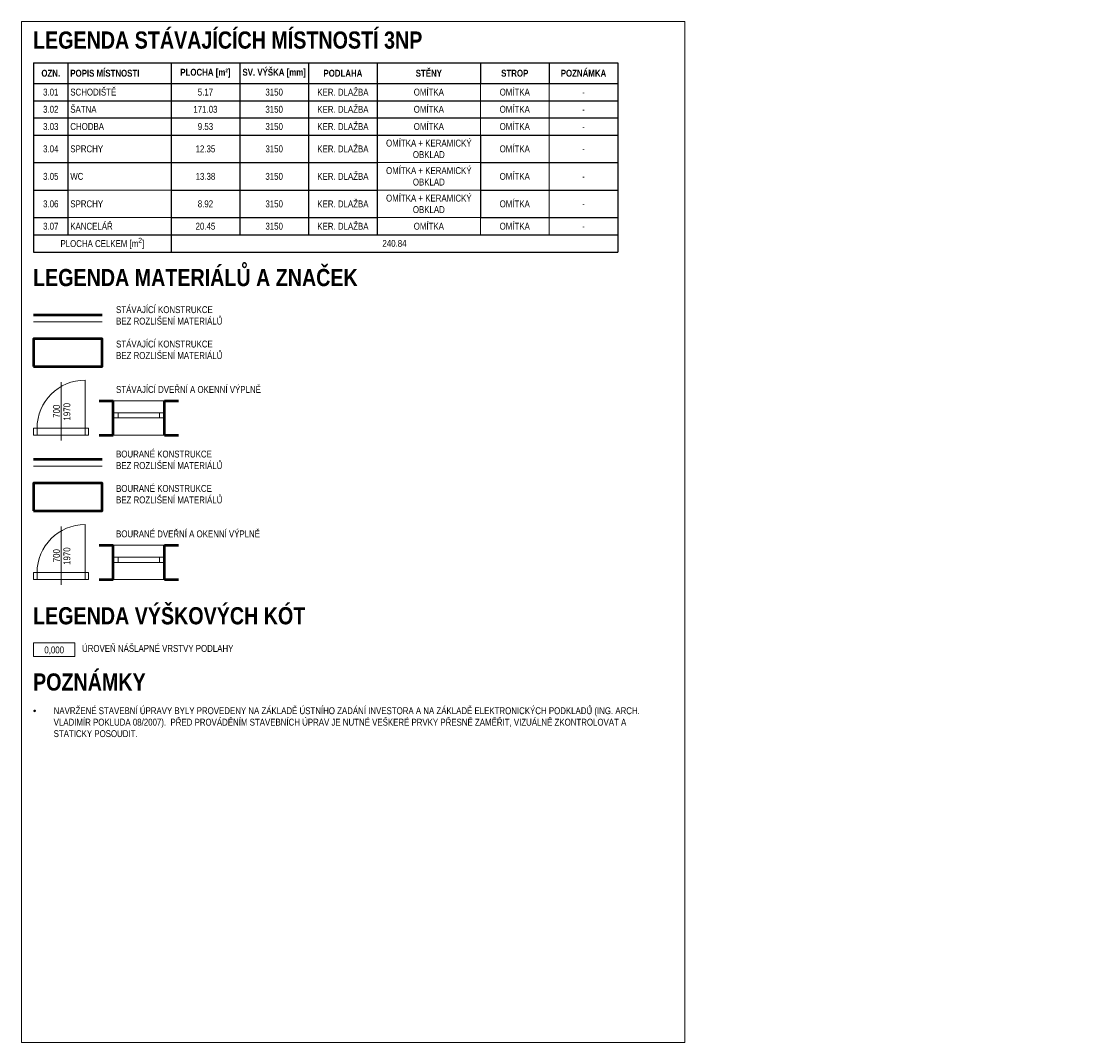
# Model space of a CAD drawing. Header units: millimetres. Extents: x 26475 to 167985, y -34926 to 83462.
# Tile 18 of 19: x 136763 to 152374, y 62214 to 77064. Entities that reach past the tile are written whole.
import ezdxf
from ezdxf.enums import TextEntityAlignment as Align

# ---------------------------------------------------------------- set-up
doc = ezdxf.new("R2010")
doc.units = ezdxf.units.MM
doc.header["$LTSCALE"] = 400
doc.layers.get('0').update_dxf_attribs({"color": 250})
for name, color, linetype, lineweight in [('B_pohled', 7, 'Continuous', 18), ('B_výplně otvorů', 7, 'Continuous', 18), ('B_řez', 7, 'Continuous', 50), ('N_kóty_výškové', 160, 'Continuous', 13), ('N_legenda', 7, 'Continuous', 13), ('S_tenká', 120, 'Continuous', 18), ('S_tlustá', 220, 'Continuous', 50), ('S_výplně otvorů', 84, 'Continuous', 18)]:
    doc.layers.add(name, color=color, linetype=linetype, lineweight=lineweight)
doc.layers.add('X_pomocná', color=40, linetype='Continuous', lineweight=70, plot=False)
doc.styles.add('Arial CE', font='ARIALN.TTF')
doc.styles.add('AT_Nadpis 1', font='ARIALN.TTF', dxfattribs={"height": 250})
doc.styles.get("Standard").update_dxf_attribs({"font": 'ARIALN.TTF'})

# ---------------------------------------------------------------- blocks, each defined once
blk = doc.blocks.new('*U86')
at = {"color": 0}
for p, q in [((0, 75), (750, 75)), ((0, 75), (0, 0)), ((0, 0), (750, 0)), ((75, 75), (75, 0)), ((675, 0), (675, 75)), ((750, 0), (750, 75))]:
    blk.add_line(p, q, dxfattribs=at)
blk = doc.blocks.new('*U89')
at = {"linetype": 'ByBlock'}
for p, q in [((350, 100), (350, 800)), ((-350, 100), (-400, 100)), ((-350, 0), (-400, 0)), ((-350, 100), (-350, 0)), ((350, 0), (350, 100)), ((400, 100), (350, 100)), ((400, 0), (350, 0))]:
    blk.add_line(p, q, dxfattribs=at)
for p, q in [((0, -78), (0, 771)), ((-400, 100), (-400, 0)), ((400, 100), (400, 0))]:
    blk.add_line(p, q)
at = {"linetype": 'Continuous'}
for p, q in [((350, 100), (-350, 100)), ((350, 0), (-350, 0))]:
    blk.add_line(p, q, dxfattribs=at)
at = {"linetype": 'ByBlock'}
blk.add_arc((350, 100), 700, 90, 180, dxfattribs=at)
at = {"flags": 8}
blk.add_attdef('SIRKA', text='', height=100, rotation=90, dxfattribs=at).set_placement((13, 348), align=Align.BOTTOM_CENTER)
blk.add_attdef('VYSKA', text='', height=100, rotation=90, dxfattribs=at).set_placement((35, 340), align=Align.TOP_CENTER)
blk = doc.blocks.new('*U87')
at = {"linetype": 'ByBlock'}
for p, q in [((350, 100), (350, 800)), ((-350, 100), (-400, 100)), ((-350, 0), (-400, 0)), ((-350, 100), (-350, 0)), ((350, 0), (350, 100)), ((400, 100), (350, 100)), ((400, 0), (350, 0))]:
    blk.add_line(p, q, dxfattribs=at)
for p, q in [((0, -78), (0, 771)), ((-400, 100), (-400, 0)), ((400, 100), (400, 0))]:
    blk.add_line(p, q)
at = {"linetype": 'Continuous'}
for p, q in [((350, 100), (-350, 100)), ((350, 0), (-350, 0))]:
    blk.add_line(p, q, dxfattribs=at)
at = {"linetype": 'ByBlock'}
blk.add_arc((350, 100), 700, 90, 180, dxfattribs=at)
at = {"flags": 8}
blk.add_attdef('SIRKA', text='', height=100, rotation=90, dxfattribs=at).set_placement((13, 348), align=Align.BOTTOM_CENTER)
blk.add_attdef('VYSKA', text='', height=100, rotation=90, dxfattribs=at).set_placement((35, 340), align=Align.TOP_CENTER)
blk = doc.blocks.new('*T108')
at = {"layer": 'N_legenda', "color": 0, "lineweight": -2, "transparency": 16777216}
for p, q in [((0, 0), (8500, 0)), ((0, 0), (0, -2750)), ((500, 0), (500, -2500)), ((2000, 0), (2000, -2750)), ((3000, 0), (3000, -2500)), ((4000, 0), (4000, -2500)), ((5000, 0), (5000, -2500)), ((6500, 0), (6500, -300)), ((7500, 0), (7500, -300)), ((8500, 0), (8500, -2750)), ((0, -300), (8500, -300)), ((0, -550), (8500, -550)), ((0, -800), (8500, -800)), ((0, -1050), (8500, -1050)), ((6500, -1050), (6500, -2250)), ((0, -1450), (5000, -1450)), ((6500, -1450), (8500, -1450)), ((0, -1850), (500, -1850)), ((2000, -1850), (5000, -1850)), ((6500, -1850), (8500, -1850)), ((0, -2250), (500, -2250)), ((2000, -2250), (5000, -2250)), ((6500, -2250), (8500, -2250)), ((0, -2500), (8500, -2500)), ((0, -2750), (8500, -2750))]:
    blk.add_line(p, q, dxfattribs=at)
at = {"layer": 'N_legenda', "transparency": 16777216}
for p, q in [((6500, -300), (6500, -1050)), ((7500, -300), (7500, -2500)), ((5000, -1450), (6500, -1450)), ((500, -1850), (2000, -1850)), ((5000, -1850), (6500, -1850)), ((500, -2250), (2000, -2250)), ((5000, -2250), (6500, -2250)), ((6500, -2250), (6500, -2500))]:
    blk.add_line(p, q, dxfattribs=at)
at = {"layer": 'N_legenda', "transparency": 16777216, "char_height": 100}
for s, insert, width, attachment_point in [('\\A1;{\\fArial Narrow|b1|i0|c238|p34;SV. VÝŠKA [mm]}', (3500, -150), 995.5, 5), ('{\\fArial Narrow|b1|i0|c238|p34; POPIS MÍSTNOSTI}', (502.25, -150), 1495.5, 4), ('\\A1;{\\fArial Narrow|b1|i0|c238|p34;PLOCHA [m²]}', (2500, -150), 995.5, 5), ('{\\fArial Narrow|b1|i0|c238|p34;PODLAHA}', (4500, -150), 995.5, 5), ('{\\fArial Narrow|b1|i0|c238|p34;STĚNY}', (5750, -150), 1495.5, 5), ('{\\fArial Narrow|b1|i0|c238|p34;STROP}', (7000, -150), 995.5, 5), ('{\\fArial Narrow|b1|i0|c238|p34;POZNÁMKA}', (8000, -150), 995.5, 5), ('3.01', (250, -425), 495.5, 5), (' SCHODIŠTĚ', (502.25, -425), 1495.5, 4), ('5.17', (2500, -425), 995.5, 5), ('3150', (3500, -425), 995.5, 5), ('KER. DLAŽBA', (4500, -425), 995.5, 5), ('OMÍTKA', (5750, -425), 1495.5, 5), ('OMÍTKA', (7000, -425), 995.5, 5), ('-', (8000, -425), 995.5, 5), (' ŠATNA', (502.25, -675), 1495.5, 4), ('171.03', (2500, -675), 995.5, 5), ('3150', (3500, -675), 995.5, 5), ('KER. DLAŽBA', (4500, -675), 995.5, 5), ('OMÍTKA', (5750, -675), 1495.5, 5), ('OMÍTKA', (7000, -675), 995.5, 5), ('-', (8000, -675), 995.5, 5), (' CHODBA', (502.25, -925), 1495.5, 4), ('9.53', (2500, -925), 995.5, 5), ('3150', (3500, -925), 995.5, 5), ('KER. DLAŽBA', (4500, -925), 995.5, 5), ('OMÍTKA', (5750, -925), 1495.5, 5), ('OMÍTKA', (7000, -925), 995.5, 5), ('-', (8000, -925), 995.5, 5), ('OMÍTKA + KERAMICKÝ OBKLAD', (5750, -1250), 1495.5, 5), (' SPRCHY', (502.25, -1250), 1495.5, 4), ('12.35', (2500, -1250), 995.5, 5), ('3150', (3500, -1250), 995.5, 5), ('KER. DLAŽBA', (4500, -1250), 995.5, 5), ('OMÍTKA', (7000, -1250), 995.5, 5), ('-', (8000, -1250), 995.5, 5), ('OMÍTKA + KERAMICKÝ OBKLAD', (5750, -1650), 1495.5, 5), ('OMÍTKA', (7000, -1650), 995.5, 5), (' WC', (502.25, -1650), 1495.5, 4), ('13.38', (2500, -1650), 995.5, 5), ('3150', (3500, -1650), 995.5, 5), ('KER. DLAŽBA', (4500, -1650), 995.5, 5), ('-', (8000, -1650), 995.5, 5), ('OMÍTKA + KERAMICKÝ OBKLAD', (5750, -2050), 1495.5, 5), (' SPRCHY', (502.25, -2050), 1495.5, 4), ('8.92', (2500, -2050), 995.5, 5), ('3150', (3500, -2050), 995.5, 5), ('KER. DLAŽBA', (4500, -2050), 995.5, 5), ('OMÍTKA', (7000, -2050), 995.5, 5), ('-', (8000, -2050), 995.5, 5), (' KANCELÁŘ', (502.25, -2375), 1495.5, 4), ('20.45', (2500, -2375), 995.5, 5), ('3150', (3500, -2375), 995.5, 5), ('KER. DLAŽBA', (4500, -2375), 995.5, 5), ('OMÍTKA', (5750, -2375), 1495.5, 5), ('OMÍTKA', (7000, -2375), 995.5, 5), ('-', (8000, -2375), 995.5, 5), ('240.84', (5250, -2625), 6495.5, 5)]:
    blk.add_mtext(s, dxfattribs=dict(at, insert=insert, width=width, attachment_point=attachment_point))
at = {"layer": 'N_legenda', "transparency": 16777216, "char_height": 100, "attachment_point": 5, "style": 'Arial CE'}
for s, insert, width in [('{\\fArial Narrow|b1|i0|c238|p34;OZN.}', (250, -150), 495.5), ('3.02', (250, -675), 495.5), ('3.03', (250, -925), 495.5), ('3.04', (250, -1250), 495.5), ('3.05', (250, -1650), 495.5), ('3.06', (250, -2050), 495.5), ('3.07', (250, -2375), 495.5), ('\\A1;PLOCHA CELKEM [m{\\H0.7x;\\S2^ ;}]', (1000, -2625), 1995.5)]:
    blk.add_mtext(s, dxfattribs=dict(at, insert=insert, width=width))
blk = doc.blocks.new('*U123')
for p, q in [((12, 0), (0, 0)), ((0, 0), (0, -4)), ((12, -4), (12, 0)), ((0, -4), (12, -4))]:
    blk.add_line(p, q)
blk.add_attdef('VYSKA', text='', height=2).set_placement((6, -3.08), align=Align.CENTER)

msp = doc.modelspace()

# ---------------------------------------------------------------- linework, layer by layer
at = {"layer": 'B_pohled'}
msp.add_lwpolyline([(136939, 70598), (137939, 70598)], dxfattribs=at)
at = {"layer": 'B_výplně otvorů'}
for points in [[(138845, 69448), (138095, 69448)], [(138845, 68948), (138095, 68948)]]:
    msp.add_lwpolyline(points, dxfattribs=at)
at = {"layer": 'B_řez'}
msp.add_lwpolyline([(136939, 70698), (137939, 70698)], dxfattribs=at)
msp.add_lwpolyline([(136939, 69948), (137939, 69948), (137939, 70348), (136939, 70348)], close=True, dxfattribs=at)
at = {"layer": 'S_tenká'}
msp.add_lwpolyline([(136939, 72698), (137939, 72698)], dxfattribs=at)
at = {"layer": 'S_tlustá'}
for points in [[(136939, 72798), (137939, 72798)], [(137895, 71548), (138095, 71548)], [(138095, 71048), (138095, 71548)], [(138845, 71048), (138845, 71548)], [(138845, 71548), (139045, 71548)], [(137895, 71048), (138095, 71048)], [(138845, 71048), (139045, 71048)], [(137895, 69448), (138095, 69448)], [(138095, 68948), (138095, 69448)], [(138845, 68948), (138845, 69448)], [(138845, 69448), (139045, 69448)], [(137895, 68948), (138095, 68948)], [(138845, 68948), (139045, 68948)]]:
    msp.add_lwpolyline(points, dxfattribs=at)
msp.add_lwpolyline([(136939, 72048), (137939, 72048), (137939, 72448), (136939, 72448)], close=True, dxfattribs=at)
at = {"layer": 'S_výplně otvorů'}
for points in [[(138845, 71548), (138095, 71548)], [(138845, 71048), (138095, 71048)]]:
    msp.add_lwpolyline(points, dxfattribs=at)
at = {"layer": 'X_pomocná', "lineweight": 18}
msp.add_lwpolyline([(136763, 62214), (146413, 62214), (146413, 77064), (136763, 77064)], close=True, dxfattribs=at)

# ---------------------------------------------------------------- block references
msp.add_blockref('*T108', (136939, 76461))
at = {"layer": 'B_výplně otvorů'}
ref = msp.add_blockref('*U87', (137339, 68948), dxfattribs=at)
ref.add_attrib('VYSKA', '1970', dxfattribs={"layer": '0', "height": 100, "rotation": 90}).set_placement((137374, 69288), align=Align.TOP_CENTER)
ref.add_attrib('SIRKA', '700', dxfattribs={"layer": '0', "height": 100, "rotation": 90}).set_placement((137352, 69295), align=Align.BOTTOM_CENTER)
msp.add_blockref('*U86', (138095, 69198), dxfattribs=at)
at = {"layer": 'N_kóty_výškové', "xscale": 50, "yscale": 50, "zscale": 50}
msp.add_blockref('*U123', (136939, 68028), dxfattribs=at).add_auto_attribs({'VYSKA': '0,000'})
at = {"layer": 'S_výplně otvorů'}
ref = msp.add_blockref('*U89', (137339, 71048), dxfattribs=at)
ref.add_attrib('VYSKA', '1970', dxfattribs={"layer": '0', "height": 100, "rotation": 90}).set_placement((137374, 71388), align=Align.TOP_CENTER)
ref.add_attrib('SIRKA', '700', dxfattribs={"layer": '0', "height": 100, "rotation": 90}).set_placement((137352, 71395), align=Align.BOTTOM_CENTER)
msp.add_blockref('*U86', (138095, 71298), dxfattribs=at)

# ---------------------------------------------------------------- texts
at = {"layer": 'N_legenda', "char_height": 250, "attachment_point": 1, "style": 'AT_Nadpis 1'}
for s, insert in [('{\\fArial Narrow|b1|i0|c238|p34;LEGENDA STÁVAJÍCÍCH MÍSTNOSTÍ 3NP}', (136931, 76919)), ('{\\fArial Narrow|b1|i0|c238|p34;LEGENDA VÝŠKOVÝCH KÓT}', (136931, 68546)), ('{\\fArial Narrow|b1|i0|c238|p34;POZNÁMKY}', (136931, 67583))]:
    msp.add_mtext_dynamic_manual_height_columns(s, width=6033.62, gutter_width=12.5, heights=[0], dxfattribs=dict(at, insert=insert))
at = {"layer": 'N_legenda', "attachment_point": 1}
for s, width, insert, char_height in [('{\\fArial Narrow|b1|i0|c238|p34;LEGENDA MATERIÁLŮ A ZNAČEK}', 5833.49, (136931, 73465), 250), ('STÁVAJÍCÍ KONSTRUKCE\\PBEZ ROZLIŠENÍ MATERIÁLŮ', 3448.77, (138139, 72923), 100), ('STÁVAJÍCÍ KONSTRUKCE\\PBEZ ROZLIŠENÍ MATERIÁLŮ', 3448.77, (138139, 72423), 100), ('STÁVAJÍCÍ DVEŘNÍ A OKENNÍ VÝPLNĚ', 3448.77, (138139, 71762), 100), ('BOURANÉ KONSTRUKCE\\PBEZ ROZLIŠENÍ MATERIÁLŮ', 3448.77, (138139, 70823), 100), ('BOURANÉ KONSTRUKCE\\PBEZ ROZLIŠENÍ MATERIÁLŮ', 3448.77, (138139, 70323), 100), ('BOURANÉ DVEŘNÍ A OKENNÍ VÝPLNĚ', 3448.77, (138139, 69662), 100), ('ÚROVEŇ NÁŠLAPNÉ VRSTVY PODLAHY', 6033.62, (137644, 67996), 100), ('\\A1;\\pi-300,l300,t300,5700;{\\fSymbol|b0|i0|c2|p18;·^I}NAVRŽENÉ STAVEBNÍ ÚPRAVY BYLY PROVEDENY NA ZÁKLADĚ ÚSTNÍHO ZADÁNÍ INVESTORA A NA ZÁKLADĚ ELEKTRONICKÝCH PODKLADŮ (ING. ARCH. VLADIMÍR POKLUDA 08/2007).  PŘED PROVÁDĚNÍM STAVEBNÍCH ÚPRAV JE NUTNÉ VEŠKERÉ PRVKY PŘESNĚ ZAMĚŘIT, VIZUÁLNĚ ZKONTROLOVAT A STATICKY POSOUDIT.', 9107.36, (136931, 67090), 100)]:
    msp.add_mtext_dynamic_manual_height_columns(s, width=width, gutter_width=12.5, heights=[0], dxfattribs=dict(at, insert=insert, char_height=char_height))

doc.saveas('drawing.dxf')
